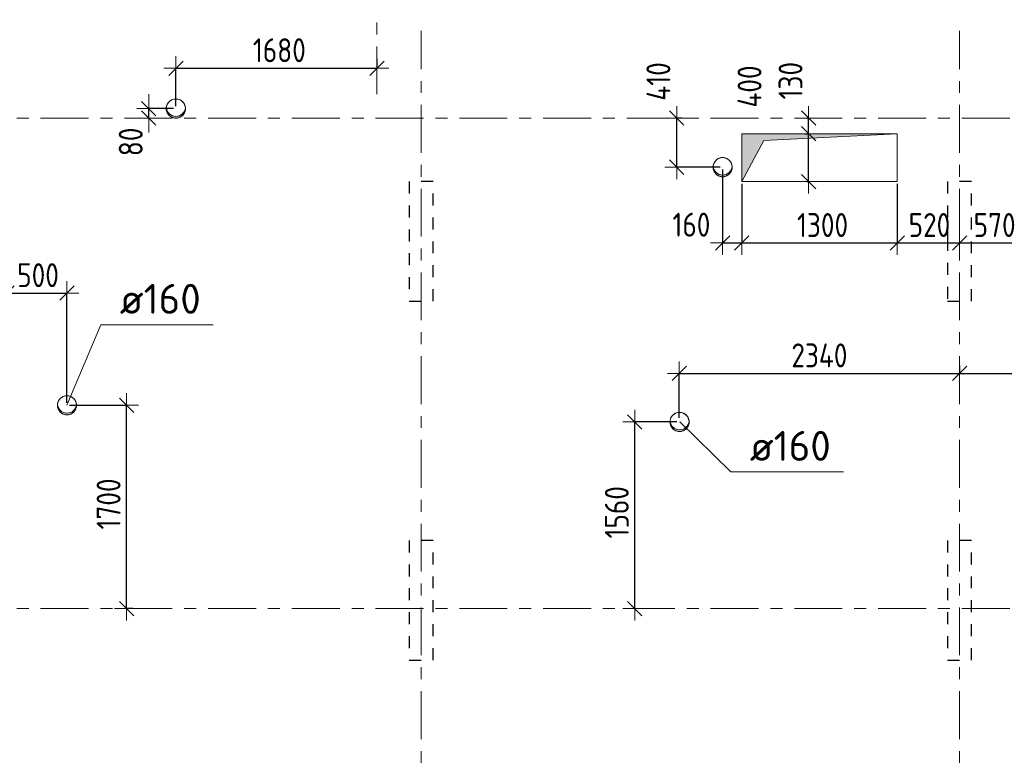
# Model space of a CAD drawing. Header units: metres. Extents: x -38 to 93, y -15 to 21.
# Tile 8 of 152: x 16 to 24, y 2 to 8. Entities that reach past the tile are written whole.
import ezdxf

# ---------------------------------------------------------------- set-up
doc = ezdxf.new("R2010")
doc.units = ezdxf.units.M
doc.header["$PDMODE"] = 65
for name, pattern in [('______11', [0.5, 0.4, -0.05, 0, -0.05]), ('______2', [0.135, 0.1, -0.035]), ('______5', [1.1, 0.8, -0.1, 0.1, -0.1])]:
    doc.linetypes.add(name, pattern=pattern)
for name, color, linetype, lineweight in [('XR$1$Осевая линия (1)', 7, '______5', 13), ('XR$3$Перекрытие (1)', 7, 'Continuous', 35), ('XR$5$Размерная линия (1)', 7, 'Continuous', 13), ('XR$5$Текст_ общее_1', 7, 'Continuous', 13)]:
    doc.layers.add(name, color=color, linetype=linetype, lineweight=lineweight)
doc.layers.add('XR$3$Макрос проема_ отверстия', color=7, linetype='Continuous', lineweight=13, true_color=0x2d2d2d)
doc.layers.add('XR$7$Стена_ бетон несущ.', color=7, linetype='Continuous', lineweight=70, true_color=0xb4b496)
doc.styles.add('ISOCPEUR', font='txt')
doc.dimstyles.new('DIMSTYLE_3', dxfattribs={"dimtxt": 0.2, "dimasz": 0.2, "dimexe": 0, "dimexo": 0, "dimgap": 0.1, "dimtad": 2, "dimdec": 0, "dimlfac": 1000, "dimrnd": 5, "dimzin": 12, "dimdsep": 46, "dimtxsty": 'ISOCPEUR', "dimblk1": 'ALL_ML_STRICH', "dimblk2": 'ALL_ML_STRICH', "dimsah": 1, "dimcen": 0, "dimclrd": 7, "dimclre": 256, "dimclrt": 7, "dimadec": 0, "dimazin": 0, "dimtfac": 1, "dimtdec": 0, "dimtix": 1, "dimtmove": 2, "dimatfit": 3, "dimfxl": 0, "dimtzin": 0, "dimlwd": 0, "dimlwe": -3, "dimarcsym": 0})
doc.dimstyles.new('DIMSTYLE_33', dxfattribs={"dimtxt": 0.2, "dimasz": 0.2, "dimexe": 0, "dimexo": 0, "dimgap": 0.1, "dimtad": 2, "dimdec": 0, "dimlfac": 1000, "dimrnd": 5, "dimzin": 12, "dimdsep": 46, "dimtxsty": 'ISOCPEUR', "dimblk1": 'ALL_ML_STRICH', "dimblk2": 'ALL_ML_STRICH', "dimsah": 1, "dimcen": 0, "dimclrd": 7, "dimclre": 256, "dimclrt": 7, "dimadec": 0, "dimazin": 0, "dimtfac": 1, "dimtdec": 0, "dimtix": 1, "dimtmove": 2, "dimatfit": 3, "dimfxl": 0, "dimtvp": 1.2, "dimtzin": 0, "dimlwd": 0, "dimlwe": -3, "dimarcsym": 0})

# ---------------------------------------------------------------- blocks, each defined once
blk = doc.blocks.new('NSY1')
at = {"color": 0, "linetype": 'ByBlock', "lineweight": -2}
for p, q in [((-0.01, 0.01), (0.01, 0.01)), ((-0.01, -0.01), (-0.01, 0.01)), ((-0.01, -0.01), (-0.01, 0.01)), ((-0.01, 0.01), (0.01, 0.01)), ((-0.01, 0.01), (0.01, 0.01)), ((0.01, 0.01), (-0.01, 0.01)), ((-0.01, 0.01), (-0.01, 0.01)), ((-0.01, 0.01), (-0.01, -0.01)), ((0.01, 0.01), (-0.01, 0.01)), ((0, 0), (0, 0)), ((0, 0), (0, 0)), ((0, 0), (0, 0)), ((0, 0), (0, 0)), ((0, 0), (0, 0)), ((0, 0), (0, 0)), ((0, 0), (0, 0)), ((0, 0), (0, 0)), ((0, 0), (0, 0)), ((0, 0), (0, 0)), ((0, 0), (0, 0)), ((0, 0), (0, 0)), ((0, 0), (0, 0)), ((0, 0), (0, 0)), ((0, 0), (0, 0)), ((0, 0), (0, 0)), ((0, 0), (0, 0)), ((0, 0), (0, 0)), ((0, 0), (0, 0)), ((0, 0), (0, 0)), ((0, 0), (0, 0)), ((0, 0), (0, 0)), ((0, 0), (0, 0)), ((0.01, 0.01), (0.01, -0.01)), ((0.01, 0.01), (0.01, -0.01)), ((0.01, 0.01), (0.01, 0.01)), ((0.01, -0.01), (0.01, 0.01)), ((0.01, -0.01), (-0.01, -0.01)), ((0.01, -0.01), (-0.01, -0.01)), ((-0.01, -0.01), (0.01, -0.01)), ((0, 0), (0, 0)), ((0, 0), (0, 0)), ((0, 0), (0, 0)), ((0, 0), (0, 0)), ((0, 0), (0, 0))]:
    blk.add_line(p, q, dxfattribs=at)
blk = doc.blocks.new('Отображение проема (2)', base_point=(-1.002, -49.786))
at = {"layer": 'XR$3$Макрос проема_ отверстия', "true_color": 0x000000, "transparency": 33554687}
blk.add_hatch(color=18, dxfattribs=at).paths.add_polyline_path([(-0.967, -49.384), (-1.002, -49.383), (-1.072, -49.389), (-1.139, -49.407), (-1.203, -49.437), (-1.261, -49.477), (-1.31, -49.527), (-1.351, -49.585), (-1.381, -49.648), (-1.399, -49.716), (-1.405, -49.786), (-1.399, -49.856), (-1.381, -49.924), (-1.351, -49.988), (-1.31, -50.045), (-1.261, -50.095), (-1.203, -50.135), (-1.139, -50.165), (-1.072, -50.183), (-1.002, -50.189), (-0.967, -50.188), (-1.032, -50.177), (-1.095, -50.155), (-1.153, -50.123), (-1.205, -50.082), (-1.25, -50.033), (-1.287, -49.978), (-1.313, -49.917), (-1.329, -49.852), (-1.335, -49.786), (-1.329, -49.72), (-1.313, -49.656), (-1.287, -49.595), (-1.25, -49.539), (-1.205, -49.49), (-1.153, -49.449), (-1.095, -49.417), (-1.032, -49.396)])
at = {"layer": 'XR$3$Макрос проема_ отверстия', "transparency": 33554687}
blk.add_circle((-1.002, -49.786), 0.403, dxfattribs=at)
blk.add_arc((-0.932, -49.786), 0.403, 94.9784, 265.0216, dxfattribs=at)
blk = doc.blocks.new('Отображение проема', base_point=(-1.1579, -49.3094))
at = {"layer": 'XR$3$Макрос проема_ отверстия', "true_color": 0x000000, "transparency": 33554687}
blk.add_hatch(color=18, dxfattribs=at).paths.add_polyline_path([(-1.1579, -50.1094), (-1.0448, -49.4225), (-0.3579, -49.3094), (-1.1579, -49.3094)])
at = {"layer": 'XR$3$Макрос проема_ отверстия', "transparency": 33554687}
for p, q in [((-1.1579, -50.1094), (-1.1579, -49.3094)), ((-1.1579, -49.3094), (-0.3579, -49.3094)), ((-1.0448, -49.4225), (-0.3579, -49.3094)), ((-1.1579, -50.1094), (-1.0448, -49.4225))]:
    blk.add_line(p, q, dxfattribs=at)
blk = doc.blocks.new('ALL_ML_STRICH')
at = {"color": 0, "linetype": 'ByBlock', "lineweight": -2}
for p, q in [((0, -0.5), (0, 0.5)), ((-1, 0), (0.5, 0)), ((-0.3, -0.3), (0.3, 0.3))]:
    blk.add_line(p, q, dxfattribs=at)
blk = doc.blocks.new('*D423')
at = {"layer": 'DEFPOINTS', "color": 7, "linetype": 'Continuous', "lineweight": 13, "transparency": 33554687}
for p in [(21.6079, 4.8607), (21.2356, 3.3), (21.2356, 3.3)]:
    blk.add_point(p, dxfattribs=at)
at = {"layer": 'XR$5$Размерная линия (1)', "color": 9, "linetype": 'Continuous', "lineweight": -2, "true_color": 0xc7c7c7, "transparency": 33554687}
for p, q in [((21.5879, 4.8607), (21.2356, 4.8607)), ((21.2356, 3.3), (21.2356, 3.3))]:
    blk.add_line(p, q, dxfattribs=at)
at = {"layer": 'XR$5$Размерная линия (1)', "color": 7, "linetype": 'Continuous', "lineweight": -2, "transparency": 33554687}
blk.add_line((21.2356, 3.3), (21.2356, 4.8607), dxfattribs=at)
at = {"layer": 'XR$5$Размерная линия (1)', "color": 7, "linetype": 'Continuous', "lineweight": 13, "transparency": 33554687, "xscale": 0.2, "yscale": 0.2, "zscale": 0.2}
for p, rotation in [((21.2356, 4.8607), 90), ((21.2356, 3.3), 270)]:
    blk.add_blockref('ALL_ML_STRICH', p, dxfattribs=dict(at, rotation=rotation))
at = {"layer": 'XR$5$Размерная линия (1)', "color": 7, "linetype": 'Continuous', "lineweight": 13, "transparency": 33554687, "insert": (21.0856, 4.1054), "char_height": 0.2, "width": 0.666667, "attachment_point": 5, "rotation": 90, "style": 'ISOCPEUR'}
blk.add_mtext('\\W0.83;\\A1;{1560}', dxfattribs=at)
blk = doc.blocks.new('*D424')
at = {"layer": 'DEFPOINTS', "color": 7, "linetype": 'Continuous', "lineweight": 13, "transparency": 33554687}
for p in [(23.95, 5.3516), (21.6079, 5.2667), (21.6079, 4.8745)]:
    blk.add_point(p, dxfattribs=at)
at = {"layer": 'XR$5$Размерная линия (1)', "color": 9, "linetype": 'Continuous', "lineweight": -2, "true_color": 0xc7c7c7, "transparency": 33554687}
for p, q in [((23.95, 5.3316), (23.95, 5.2667)), ((21.6079, 4.8945), (21.6079, 5.2667))]:
    blk.add_line(p, q, dxfattribs=at)
at = {"layer": 'XR$5$Размерная линия (1)', "color": 7, "linetype": 'Continuous', "lineweight": -2, "transparency": 33554687}
blk.add_line((21.6079, 5.2667), (23.95, 5.2667), dxfattribs=at)
at = {"layer": 'XR$5$Размерная линия (1)', "color": 7, "linetype": 'Continuous', "lineweight": 13, "transparency": 33554687, "xscale": 0.2, "yscale": 0.2, "zscale": 0.2, "rotation": 180}
blk.add_blockref('ALL_ML_STRICH', (21.6079, 5.2667), dxfattribs=at)
at = {"layer": 'XR$5$Размерная линия (1)', "color": 7, "linetype": 'Continuous', "lineweight": 13, "transparency": 33554687, "xscale": 0.2, "yscale": 0.2, "zscale": 0.2}
blk.add_blockref('ALL_ML_STRICH', (23.95, 5.2667), dxfattribs=at)
at = {"layer": 'XR$5$Размерная линия (1)', "color": 7, "linetype": 'Continuous', "lineweight": 13, "transparency": 33554687, "insert": (22.7789, 5.4167), "char_height": 0.2, "width": 0.666667, "attachment_point": 5, "style": 'ISOCPEUR'}
blk.add_mtext('\\W0.83;\\A1;{2340}', dxfattribs=at)
blk = doc.blocks.new('*D425')
at = {"layer": 'DEFPOINTS', "color": 7, "linetype": 'Continuous', "lineweight": 13, "transparency": 33554687}
for p in [(23.95, 5.3516), (23.95, 5.2667), (26.288, 4.8607)]:
    blk.add_point(p, dxfattribs=at)
at = {"layer": 'XR$5$Размерная линия (1)', "color": 9, "linetype": 'Continuous', "lineweight": -2, "true_color": 0xc7c7c7, "transparency": 33554687}
for p, q in [((23.95, 5.3316), (23.95, 5.2667)), ((26.288, 4.8807), (26.288, 5.2667))]:
    blk.add_line(p, q, dxfattribs=at)
at = {"layer": 'XR$5$Размерная линия (1)', "color": 7, "linetype": 'Continuous', "lineweight": -2, "transparency": 33554687}
blk.add_line((23.95, 5.2667), (26.288, 5.2667), dxfattribs=at)
at = {"layer": 'XR$5$Размерная линия (1)', "color": 7, "linetype": 'Continuous', "lineweight": 13, "transparency": 33554687, "xscale": 0.2, "yscale": 0.2, "zscale": 0.2, "rotation": 180}
blk.add_blockref('ALL_ML_STRICH', (23.95, 5.2667), dxfattribs=at)
at = {"layer": 'XR$5$Размерная линия (1)', "color": 7, "linetype": 'Continuous', "lineweight": 13, "transparency": 33554687, "xscale": 0.2, "yscale": 0.2, "zscale": 0.2}
blk.add_blockref('ALL_ML_STRICH', (26.288, 5.2667), dxfattribs=at)
at = {"layer": 'XR$5$Размерная линия (1)', "color": 7, "linetype": 'Continuous', "lineweight": 13, "transparency": 33554687, "insert": (25.119, 5.4167), "char_height": 0.2, "width": 0.666667, "attachment_point": 5, "style": 'ISOCPEUR'}
blk.add_mtext('\\W0.83;\\A1;{2340}', dxfattribs=at)
blk = doc.blocks.new('*D528')
at = {"layer": 'DEFPOINTS', "color": 7, "linetype": 'Continuous', "lineweight": 13, "transparency": 33554687}
for p in [(16.49, 4.9999), (16.9878, 3.3), (17.0609, 3.3)]:
    blk.add_point(p, dxfattribs=at)
at = {"layer": 'XR$5$Размерная линия (1)', "color": 9, "linetype": 'Continuous', "lineweight": -2, "true_color": 0xc7c7c7, "transparency": 33554687}
for p, q in [((16.51, 4.9999), (16.9878, 4.9999)), ((17.0409, 3.3), (16.9878, 3.3))]:
    blk.add_line(p, q, dxfattribs=at)
at = {"layer": 'XR$5$Размерная линия (1)', "color": 7, "linetype": 'Continuous', "lineweight": -2, "transparency": 33554687}
blk.add_line((16.9878, 3.3), (16.9878, 4.9999), dxfattribs=at)
at = {"layer": 'XR$5$Размерная линия (1)', "color": 7, "linetype": 'Continuous', "lineweight": 13, "transparency": 33554687, "xscale": 0.2, "yscale": 0.2, "zscale": 0.2}
for p, rotation in [((16.9878, 4.9999), 90), ((16.9878, 3.3), 270)]:
    blk.add_blockref('ALL_ML_STRICH', p, dxfattribs=dict(at, rotation=rotation))
at = {"layer": 'XR$5$Размерная линия (1)', "color": 7, "linetype": 'Continuous', "lineweight": 13, "transparency": 33554687, "insert": (16.8378, 4.175), "char_height": 0.2, "width": 0.666667, "attachment_point": 5, "rotation": 90, "style": 'ISOCPEUR'}
blk.add_mtext('\\W0.83;\\A1;{1700}', dxfattribs=at)
blk = doc.blocks.new('*D532')
at = {"layer": 'DEFPOINTS', "color": 7, "linetype": 'Continuous', "lineweight": 13, "transparency": 33554687}
for p in [(22.6802, 7.2699), (22.689, 6.8699), (22.6929, 6.8699)]:
    blk.add_point(p, dxfattribs=at)
at = {"layer": 'XR$5$Размерная линия (1)', "color": 9, "linetype": 'Continuous', "lineweight": -2, "true_color": 0xc7c7c7, "transparency": 33554687}
for p, q in [((22.6602, 7.2699), (22.689, 7.2699)), ((22.6729, 6.8699), (22.689, 6.8699))]:
    blk.add_line(p, q, dxfattribs=at)
at = {"layer": 'XR$5$Размерная линия (1)', "color": 7, "linetype": 'Continuous', "lineweight": -2, "transparency": 33554687}
blk.add_line((22.689, 6.8699), (22.689, 7.2699), dxfattribs=at)
at = {"layer": 'XR$5$Размерная линия (1)', "color": 7, "linetype": 'Continuous', "lineweight": 13, "transparency": 33554687, "xscale": 0.2, "yscale": 0.2, "zscale": 0.2}
for p, rotation in [((22.689, 7.2699), 90), ((22.689, 6.8699), 270)]:
    blk.add_blockref('ALL_ML_STRICH', p, dxfattribs=dict(at, rotation=rotation))
at = {"layer": 'XR$5$Размерная линия (1)', "color": 7, "linetype": 'Continuous', "lineweight": 13, "transparency": 33554687, "insert": (22.1949, 7.6642), "char_height": 0.2, "width": 0.5, "attachment_point": 5, "rotation": 90, "style": 'ISOCPEUR'}
blk.add_mtext('\\W0.83;\\A1;{400}', dxfattribs=at)
blk = doc.blocks.new('*D533')
at = {"layer": 'DEFPOINTS', "color": 7, "linetype": 'Continuous', "lineweight": 13, "transparency": 33554687}
for p in [(22.6972, 7.4), (22.6802, 7.2699), (22.689, 7.2699)]:
    blk.add_point(p, dxfattribs=at)
at = {"layer": 'XR$5$Размерная линия (1)', "color": 9, "linetype": 'Continuous', "lineweight": -2, "true_color": 0xc7c7c7, "transparency": 33554687}
for p, q in [((22.6772, 7.4), (22.689, 7.4)), ((22.6602, 7.2699), (22.689, 7.2699))]:
    blk.add_line(p, q, dxfattribs=at)
at = {"layer": 'XR$5$Размерная линия (1)', "color": 7, "linetype": 'Continuous', "lineweight": -2, "transparency": 33554687}
blk.add_line((22.689, 7.2699), (22.689, 7.4), dxfattribs=at)
at = {"layer": 'XR$5$Размерная линия (1)', "color": 7, "linetype": 'Continuous', "lineweight": 13, "transparency": 33554687, "xscale": 0.2, "yscale": 0.2, "zscale": 0.2}
for p, rotation in [((22.689, 7.4), 90), ((22.689, 7.2699), 270)]:
    blk.add_blockref('ALL_ML_STRICH', p, dxfattribs=dict(at, rotation=rotation))
at = {"layer": 'XR$5$Размерная линия (1)', "color": 7, "linetype": 'Continuous', "lineweight": 13, "transparency": 33554687, "insert": (22.5374, 7.7128), "char_height": 0.2, "width": 0.5, "attachment_point": 5, "rotation": 90, "style": 'ISOCPEUR'}
blk.add_mtext('\\W0.83;\\A1;{130}', dxfattribs=at)
blk = doc.blocks.new('*D577')
at = {"layer": 'DEFPOINTS', "color": 7, "linetype": 'Continuous', "lineweight": 13, "transparency": 33554687}
for p in [(17.4, 7.48), (17.173, 7.4), (17.173, 7.4)]:
    blk.add_point(p, dxfattribs=at)
at = {"layer": 'XR$5$Размерная линия (1)', "color": 9, "linetype": 'Continuous', "lineweight": -2, "true_color": 0xc7c7c7, "transparency": 33554687}
for p, q in [((17.38, 7.48), (17.173, 7.48)), ((17.173, 7.4), (17.173, 7.4))]:
    blk.add_line(p, q, dxfattribs=at)
at = {"layer": 'XR$5$Размерная линия (1)', "color": 7, "linetype": 'Continuous', "lineweight": -2, "transparency": 33554687}
blk.add_line((17.173, 7.4), (17.173, 7.48), dxfattribs=at)
at = {"layer": 'XR$5$Размерная линия (1)', "color": 7, "linetype": 'Continuous', "lineweight": 13, "transparency": 33554687, "xscale": 0.2, "yscale": 0.2, "zscale": 0.2}
for p, rotation in [((17.173, 7.4), 270), ((17.173, 7.48), 90)]:
    blk.add_blockref('ALL_ML_STRICH', p, dxfattribs=dict(at, rotation=rotation))
at = {"layer": 'XR$5$Размерная линия (1)', "color": 7, "linetype": 'Continuous', "lineweight": 13, "transparency": 33554687, "insert": (17.0229, 7.2014), "char_height": 0.2, "width": 0.333333, "attachment_point": 5, "rotation": 90, "style": 'ISOCPEUR'}
blk.add_mtext('\\W0.83;\\A1;{80}', dxfattribs=at)
blk = doc.blocks.new('*D581')
at = {"layer": 'DEFPOINTS', "color": 7, "linetype": 'Continuous', "lineweight": 13, "transparency": 33554687}
for p in [(21.9699, 6.99), (22.13, 6.87), (21.9699, 6.3563)]:
    blk.add_point(p, dxfattribs=at)
at = {"layer": 'XR$5$Размерная линия (1)', "color": 9, "linetype": 'Continuous', "lineweight": -2, "true_color": 0xc7c7c7, "transparency": 33554687}
for p, q in [((21.9699, 6.97), (21.9699, 6.3563)), ((22.13, 6.85), (22.13, 6.3563))]:
    blk.add_line(p, q, dxfattribs=at)
at = {"layer": 'XR$5$Размерная линия (1)', "color": 7, "linetype": 'Continuous', "lineweight": -2, "transparency": 33554687}
blk.add_line((21.9699, 6.3563), (22.13, 6.3563), dxfattribs=at)
at = {"layer": 'XR$5$Размерная линия (1)', "color": 7, "linetype": 'Continuous', "lineweight": 13, "transparency": 33554687, "xscale": 0.2, "yscale": 0.2, "zscale": 0.2, "rotation": 180}
blk.add_blockref('ALL_ML_STRICH', (21.9699, 6.3563), dxfattribs=at)
at = {"layer": 'XR$5$Размерная линия (1)', "color": 7, "linetype": 'Continuous', "lineweight": 13, "transparency": 33554687, "xscale": 0.2, "yscale": 0.2, "zscale": 0.2}
blk.add_blockref('ALL_ML_STRICH', (22.13, 6.3563), dxfattribs=at)
at = {"layer": 'XR$5$Размерная линия (1)', "color": 7, "linetype": 'Continuous', "lineweight": 13, "transparency": 33554687, "insert": (21.709, 6.5094), "char_height": 0.2, "width": 0.5, "attachment_point": 5, "style": 'ISOCPEUR'}
blk.add_mtext('\\W0.83;\\A1;{160}', dxfattribs=at)
blk = doc.blocks.new('*D582')
at = {"layer": 'DEFPOINTS', "color": 7, "linetype": 'Continuous', "lineweight": 13, "transparency": 33554687}
for p in [(22.13, 6.87), (23.43, 6.87), (22.13, 6.3563)]:
    blk.add_point(p, dxfattribs=at)
at = {"layer": 'XR$5$Размерная линия (1)', "color": 9, "linetype": 'Continuous', "lineweight": -2, "true_color": 0xc7c7c7, "transparency": 33554687}
for p, q in [((22.13, 6.85), (22.13, 6.3563)), ((23.43, 6.85), (23.43, 6.3563))]:
    blk.add_line(p, q, dxfattribs=at)
at = {"layer": 'XR$5$Размерная линия (1)', "color": 7, "linetype": 'Continuous', "lineweight": -2, "transparency": 33554687}
blk.add_line((22.13, 6.3563), (23.43, 6.3563), dxfattribs=at)
at = {"layer": 'XR$5$Размерная линия (1)', "color": 7, "linetype": 'Continuous', "lineweight": 13, "transparency": 33554687, "xscale": 0.2, "yscale": 0.2, "zscale": 0.2, "rotation": 180}
blk.add_blockref('ALL_ML_STRICH', (22.13, 6.3563), dxfattribs=at)
at = {"layer": 'XR$5$Размерная линия (1)', "color": 7, "linetype": 'Continuous', "lineweight": 13, "transparency": 33554687, "xscale": 0.2, "yscale": 0.2, "zscale": 0.2}
blk.add_blockref('ALL_ML_STRICH', (23.43, 6.3563), dxfattribs=at)
at = {"layer": 'XR$5$Размерная линия (1)', "color": 7, "linetype": 'Continuous', "lineweight": 13, "transparency": 33554687, "insert": (22.805, 6.5063), "char_height": 0.2, "width": 0.666667, "attachment_point": 5, "style": 'ISOCPEUR'}
blk.add_mtext('\\W0.83;\\A1;{1300}', dxfattribs=at)
blk = doc.blocks.new('*D583')
at = {"layer": 'DEFPOINTS', "color": 7, "linetype": 'Continuous', "lineweight": 13, "transparency": 33554687}
for p in [(23.43, 6.87), (23.43, 6.3563), (23.95, 6.3302)]:
    blk.add_point(p, dxfattribs=at)
at = {"layer": 'XR$5$Размерная линия (1)', "color": 9, "linetype": 'Continuous', "lineweight": -2, "true_color": 0xc7c7c7, "transparency": 33554687}
for p, q in [((23.43, 6.85), (23.43, 6.3563)), ((23.95, 6.3502), (23.95, 6.3563))]:
    blk.add_line(p, q, dxfattribs=at)
at = {"layer": 'XR$5$Размерная линия (1)', "color": 7, "linetype": 'Continuous', "lineweight": -2, "transparency": 33554687}
blk.add_line((23.43, 6.3563), (23.95, 6.3563), dxfattribs=at)
at = {"layer": 'XR$5$Размерная линия (1)', "color": 7, "linetype": 'Continuous', "lineweight": 13, "transparency": 33554687, "xscale": 0.2, "yscale": 0.2, "zscale": 0.2, "rotation": 180}
blk.add_blockref('ALL_ML_STRICH', (23.43, 6.3563), dxfattribs=at)
at = {"layer": 'XR$5$Размерная линия (1)', "color": 7, "linetype": 'Continuous', "lineweight": 13, "transparency": 33554687, "xscale": 0.2, "yscale": 0.2, "zscale": 0.2}
blk.add_blockref('ALL_ML_STRICH', (23.95, 6.3563), dxfattribs=at)
at = {"layer": 'XR$5$Размерная линия (1)', "color": 7, "linetype": 'Continuous', "lineweight": 13, "transparency": 33554687, "insert": (23.6983, 6.5063), "char_height": 0.2, "width": 0.5, "attachment_point": 5, "style": 'ISOCPEUR'}
blk.add_mtext('\\W0.83;\\A1;{520}', dxfattribs=at)
blk = doc.blocks.new('*D584')
at = {"layer": 'DEFPOINTS', "color": 7, "linetype": 'Continuous', "lineweight": 13, "transparency": 33554687}
for p in [(24.52, 6.87), (23.95, 6.3563), (23.95, 6.3302)]:
    blk.add_point(p, dxfattribs=at)
at = {"layer": 'XR$5$Размерная линия (1)', "color": 9, "linetype": 'Continuous', "lineweight": -2, "true_color": 0xc7c7c7, "transparency": 33554687}
for p, q in [((24.52, 6.85), (24.52, 6.3563)), ((23.95, 6.3502), (23.95, 6.3563))]:
    blk.add_line(p, q, dxfattribs=at)
at = {"layer": 'XR$5$Размерная линия (1)', "color": 7, "linetype": 'Continuous', "lineweight": -2, "transparency": 33554687}
blk.add_line((23.95, 6.3563), (24.52, 6.3563), dxfattribs=at)
at = {"layer": 'XR$5$Размерная линия (1)', "color": 7, "linetype": 'Continuous', "lineweight": 13, "transparency": 33554687, "xscale": 0.2, "yscale": 0.2, "zscale": 0.2, "rotation": 180}
blk.add_blockref('ALL_ML_STRICH', (23.95, 6.3563), dxfattribs=at)
at = {"layer": 'XR$5$Размерная линия (1)', "color": 7, "linetype": 'Continuous', "lineweight": 13, "transparency": 33554687, "xscale": 0.2, "yscale": 0.2, "zscale": 0.2}
blk.add_blockref('ALL_ML_STRICH', (24.52, 6.3563), dxfattribs=at)
at = {"layer": 'XR$5$Размерная линия (1)', "color": 7, "linetype": 'Continuous', "lineweight": 13, "transparency": 33554687, "insert": (24.2433, 6.5063), "char_height": 0.2, "width": 0.5, "attachment_point": 5, "style": 'ISOCPEUR'}
blk.add_mtext('\\W0.83;\\A1;{570}', dxfattribs=at)
blk = doc.blocks.new('*D587')
at = {"layer": 'DEFPOINTS', "color": 7, "linetype": 'Continuous', "lineweight": 13, "transparency": 33554687}
for p in [(21.6479, 7.4), (21.5861, 6.99), (21.9699, 6.99)]:
    blk.add_point(p, dxfattribs=at)
at = {"layer": 'XR$5$Размерная линия (1)', "color": 9, "linetype": 'Continuous', "lineweight": -2, "true_color": 0xc7c7c7, "transparency": 33554687}
for p, q in [((21.6279, 7.4), (21.5861, 7.4)), ((21.9499, 6.99), (21.5861, 6.99))]:
    blk.add_line(p, q, dxfattribs=at)
at = {"layer": 'XR$5$Размерная линия (1)', "color": 7, "linetype": 'Continuous', "lineweight": -2, "transparency": 33554687}
blk.add_line((21.5861, 6.99), (21.5861, 7.4), dxfattribs=at)
at = {"layer": 'XR$5$Размерная линия (1)', "color": 7, "linetype": 'Continuous', "lineweight": 13, "transparency": 33554687, "xscale": 0.2, "yscale": 0.2, "zscale": 0.2}
for p, rotation in [((21.5861, 7.4), 90), ((21.5861, 6.99), 270)]:
    blk.add_blockref('ALL_ML_STRICH', p, dxfattribs=dict(at, rotation=rotation))
at = {"layer": 'XR$5$Размерная линия (1)', "color": 7, "linetype": 'Continuous', "lineweight": 13, "transparency": 33554687, "insert": (21.4331, 7.7064), "char_height": 0.2, "width": 0.5, "attachment_point": 5, "rotation": 90, "style": 'ISOCPEUR'}
blk.add_mtext('\\W0.83;\\A1;{410}', dxfattribs=at)
blk = doc.blocks.new('*D603')
at = {"layer": 'DEFPOINTS', "color": 7, "linetype": 'Continuous', "lineweight": 13, "transparency": 33554687}
for p in [(19.08, 7.9175), (17.4, 7.8174), (17.4, 7.48)]:
    blk.add_point(p, dxfattribs=at)
at = {"layer": 'XR$5$Размерная линия (1)', "color": 9, "linetype": 'Continuous', "lineweight": -2, "true_color": 0xc7c7c7, "transparency": 33554687}
for p, q in [((19.08, 7.8975), (19.08, 7.8174)), ((17.4, 7.5), (17.4, 7.8174))]:
    blk.add_line(p, q, dxfattribs=at)
at = {"layer": 'XR$5$Размерная линия (1)', "color": 7, "linetype": 'Continuous', "lineweight": -2, "transparency": 33554687}
blk.add_line((17.4, 7.8174), (19.08, 7.8174), dxfattribs=at)
at = {"layer": 'XR$5$Размерная линия (1)', "color": 7, "linetype": 'Continuous', "lineweight": 13, "transparency": 33554687, "xscale": 0.2, "yscale": 0.2, "zscale": 0.2, "rotation": 180}
blk.add_blockref('ALL_ML_STRICH', (17.4, 7.8174), dxfattribs=at)
at = {"layer": 'XR$5$Размерная линия (1)', "color": 7, "linetype": 'Continuous', "lineweight": 13, "transparency": 33554687, "xscale": 0.2, "yscale": 0.2, "zscale": 0.2}
blk.add_blockref('ALL_ML_STRICH', (19.08, 7.8174), dxfattribs=at)
at = {"layer": 'XR$5$Размерная линия (1)', "color": 7, "linetype": 'Continuous', "lineweight": 13, "transparency": 33554687, "insert": (18.265, 7.9674), "char_height": 0.2, "width": 0.666667, "attachment_point": 5, "style": 'ISOCPEUR'}
blk.add_mtext('\\W0.83;\\A1;{1680}', dxfattribs=at)
blk = doc.blocks.new('*D610')
at = {"layer": 'DEFPOINTS', "color": 7, "linetype": 'Continuous', "lineweight": 13, "transparency": 33554687}
for p in [(15.99, 5.9373), (15.99, 5.0965), (16.49, 4.9999)]:
    blk.add_point(p, dxfattribs=at)
at = {"layer": 'XR$5$Размерная линия (1)', "color": 9, "linetype": 'Continuous', "lineweight": -2, "true_color": 0xc7c7c7, "transparency": 33554687}
for p, q in [((15.99, 5.1165), (15.99, 5.9373)), ((16.49, 5.0199), (16.49, 5.9373))]:
    blk.add_line(p, q, dxfattribs=at)
at = {"layer": 'XR$5$Размерная линия (1)', "color": 7, "linetype": 'Continuous', "lineweight": -2, "transparency": 33554687}
blk.add_line((15.99, 5.9373), (16.49, 5.9373), dxfattribs=at)
at = {"layer": 'XR$5$Размерная линия (1)', "color": 7, "linetype": 'Continuous', "lineweight": 13, "transparency": 33554687, "xscale": 0.2, "yscale": 0.2, "zscale": 0.2, "rotation": 180}
blk.add_blockref('ALL_ML_STRICH', (15.99, 5.9373), dxfattribs=at)
at = {"layer": 'XR$5$Размерная линия (1)', "color": 7, "linetype": 'Continuous', "lineweight": 13, "transparency": 33554687, "xscale": 0.2, "yscale": 0.2, "zscale": 0.2}
blk.add_blockref('ALL_ML_STRICH', (16.49, 5.9373), dxfattribs=at)
at = {"layer": 'XR$5$Размерная линия (1)', "color": 7, "linetype": 'Continuous', "lineweight": 13, "transparency": 33554687, "insert": (16.2483, 6.0873), "char_height": 0.2, "width": 0.5, "attachment_point": 5, "style": 'ISOCPEUR'}
blk.add_mtext('\\W0.83;\\A1;{500}', dxfattribs=at)

msp = doc.modelspace()

# ---------------------------------------------------------------- linework, layer by layer
at = {"color": 7, "linetype": 'Continuous', "lineweight": 13, "transparency": 33554687}
for points in [[(16.49, 4.9999), (16.7732, 5.6729), (17.7132, 5.6729)], [(21.6118, 4.8607), (22.039, 4.4435), (22.979, 4.4435)]]:
    msp.add_lwpolyline(points, dxfattribs=at)
at = {"layer": 'XR$1$Осевая линия (1)', "color": 253, "linetype": '______11', "lineweight": 13, "true_color": 0xa0a0a0, "transparency": 33554687}
for p, q in [((19.08, 7.6), (19.08, 19.78)), ((19.45, -3.39), (19.45, 8.13)), ((23.95, -3.39), (23.95, 8.13)), ((-2.63, 7.4), (62.6, 7.4)), ((-2.63, 3.3), (62.6, 3.3))]:
    msp.add_line(p, q, dxfattribs=at)
at = {"layer": 'XR$3$Перекрытие (1)', "color": 7, "linetype": 'Continuous', "lineweight": 13, "transparency": 33554687}
for p, q in [((17.3281, 7.5166), (17.3203, 7.4926)), ((17.3203, 7.4926), (17.3203, 7.4674)), ((17.343, 7.537), (17.3281, 7.5166)), ((17.3634, 7.5519), (17.343, 7.537)), ((17.3874, 7.5597), (17.3634, 7.5519)), ((17.4126, 7.5597), (17.3874, 7.5597)), ((17.4366, 7.5519), (17.4126, 7.5597)), ((17.457, 7.537), (17.4366, 7.5519)), ((17.4719, 7.5166), (17.457, 7.537)), ((17.4797, 7.4926), (17.4719, 7.5166)), ((17.4797, 7.4674), (17.4797, 7.4926)), ((17.3203, 7.4674), (17.3281, 7.4434)), ((17.3281, 7.4434), (17.343, 7.423)), ((17.343, 7.423), (17.3634, 7.4081)), ((17.3634, 7.4081), (17.3874, 7.4003)), ((17.4126, 7.4003), (17.4366, 7.4081)), ((17.4366, 7.4081), (17.457, 7.423)), ((17.457, 7.423), (17.4719, 7.4434)), ((17.4719, 7.4434), (17.4797, 7.4674)), ((17.3874, 7.4003), (17.4126, 7.4003)), ((23.4299, 7.27), (22.1299, 7.2698)), ((22.1299, 7.2698), (22.13, 6.8698)), ((23.43, 6.87), (23.4299, 7.27)), ((21.898, 7.0266), (21.8902, 7.0026)), ((21.8902, 7.0026), (21.8902, 6.9774)), ((21.9129, 7.047), (21.898, 7.0266)), ((21.9333, 7.0619), (21.9129, 7.047)), ((21.9573, 7.0697), (21.9333, 7.0619)), ((21.9825, 7.0697), (21.9573, 7.0697)), ((22.0065, 7.0619), (21.9825, 7.0697)), ((22.027, 7.047), (22.0065, 7.0619)), ((22.0418, 7.0266), (22.027, 7.047)), ((22.0496, 7.0026), (22.0418, 7.0266)), ((22.0496, 6.9774), (22.0496, 7.0026)), ((21.8902, 6.9774), (21.898, 6.9534)), ((21.898, 6.9534), (21.9129, 6.933)), ((21.9129, 6.933), (21.9333, 6.9181)), ((21.9333, 6.9181), (21.9573, 6.9103)), ((21.9825, 6.9103), (22.0065, 6.9181)), ((22.0065, 6.9181), (22.027, 6.933)), ((22.027, 6.933), (22.0418, 6.9534)), ((22.0418, 6.9534), (22.0496, 6.9774)), ((21.9573, 6.9103), (21.9825, 6.9103)), ((22.13, 6.8698), (23.43, 6.87)), ((16.4181, 5.0366), (16.4103, 5.0126)), ((16.4329, 5.057), (16.4181, 5.0366)), ((16.4533, 5.0718), (16.4329, 5.057)), ((16.4773, 5.0796), (16.4533, 5.0718)), ((16.5026, 5.0796), (16.4773, 5.0796)), ((16.5266, 5.0718), (16.5026, 5.0796)), ((16.547, 5.057), (16.5266, 5.0718)), ((16.5618, 5.0366), (16.547, 5.057)), ((16.5696, 5.0126), (16.5618, 5.0366)), ((16.4103, 5.0126), (16.4103, 4.9873)), ((16.4103, 4.9873), (16.4181, 4.9633)), ((16.4181, 4.9633), (16.4329, 4.9429)), ((16.4329, 4.9429), (16.4533, 4.9281)), ((16.5266, 4.9281), (16.547, 4.9429)), ((16.547, 4.9429), (16.5618, 4.9633)), ((16.5618, 4.9633), (16.5696, 4.9873)), ((16.5696, 4.9873), (16.5696, 5.0126)), ((21.5973, 4.9404), (21.5733, 4.9326)), ((21.6225, 4.9404), (21.5973, 4.9404)), ((21.6465, 4.9326), (21.6225, 4.9404)), ((16.4533, 4.9281), (16.4773, 4.9203)), ((16.4773, 4.9203), (16.5026, 4.9203)), ((16.5026, 4.9203), (16.5266, 4.9281)), ((21.538, 4.8973), (21.5302, 4.8733)), ((21.5302, 4.8733), (21.5302, 4.8481)), ((21.5528, 4.9177), (21.538, 4.8973)), ((21.5733, 4.9326), (21.5528, 4.9177)), ((21.6669, 4.9177), (21.6465, 4.9326)), ((21.6817, 4.8973), (21.6669, 4.9177)), ((21.6895, 4.8733), (21.6817, 4.8973)), ((21.6895, 4.8481), (21.6895, 4.8733)), ((21.5302, 4.8481), (21.538, 4.8241)), ((21.538, 4.8241), (21.5528, 4.8037)), ((21.5528, 4.8037), (21.5733, 4.7888)), ((21.5733, 4.7888), (21.5973, 4.781)), ((21.5973, 4.781), (21.6225, 4.781)), ((21.6225, 4.781), (21.6465, 4.7888)), ((21.6465, 4.7888), (21.6669, 4.8037)), ((21.6669, 4.8037), (21.6817, 4.8241)), ((21.6817, 4.8241), (21.6895, 4.8481))]:
    msp.add_line(p, q, dxfattribs=at)
at = {"layer": 'XR$7$Стена_ бетон несущ.', "color": 253, "linetype": '______2', "lineweight": -3, "true_color": 0xa0a0a0, "transparency": 33554687}
for p, q in [((19.35, 6.87), (19.35, 5.87)), ((19.55, 6.87), (19.35, 6.87)), ((19.55, 5.87), (19.55, 6.87)), ((24.05, 6.87), (23.85, 6.87)), ((23.85, 6.87), (23.85, 6.67)), ((24.05, 6.67), (24.05, 6.87)), ((23.85, 6.67), (23.85, 6.47)), ((24.05, 5.87), (24.05, 6.67)), ((23.85, 6.47), (23.85, 6.39)), ((23.85, 6.39), (23.85, 5.87)), ((19.35, 5.87), (19.55, 5.87)), ((23.85, 5.87), (24.05, 5.87)), ((19.35, 3.87), (19.35, 2.87)), ((19.55, 3.87), (19.35, 3.87)), ((19.55, 2.87), (19.55, 3.87)), ((24.05, 3.87), (23.85, 3.87)), ((23.85, 3.87), (23.85, 2.87)), ((24.05, 2.87), (24.05, 3.87)), ((19.35, 2.87), (19.55, 2.87)), ((23.85, 2.87), (24.05, 2.87))]:
    msp.add_line(p, q, dxfattribs=at)

# ---------------------------------------------------------------- block references
at = {"layer": 'XR$3$Макрос проема_ отверстия', "transparency": 33554687}
for name, p, xscale, yscale, rotation in [('Отображение проема (2)', (17.4, 7.48), 0.1975376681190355, 0.1975376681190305, 90), ('Отображение проема', (22.1299, 7.2698), 1.625000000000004, 0.500000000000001, 0.009914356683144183), ('Отображение проема (2)', (21.9699, 6.99), 0.1975376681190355, 0.1975376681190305, 90), ('Отображение проема (2)', (16.49, 4.9999), 0.1975376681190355, 0.1975376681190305, 90), ('Отображение проема (2)', (21.6099, 4.8607), 0.1975376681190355, 0.1975376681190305, 90)]:
    msp.add_blockref(name, p, dxfattribs=dict(at, xscale=xscale, yscale=yscale, rotation=rotation))
at = {"layer": 'XR$3$Перекрытие (1)', "color": 7, "linetype": 'Continuous', "lineweight": 13, "transparency": 33554687, "xscale": 0.01999999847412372, "yscale": 0.01999999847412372, "zscale": 0.01999999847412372}
for p in [(17.4, 7.48), (21.9699, 6.99), (16.49, 4.9999), (21.6099, 4.8607)]:
    msp.add_blockref('NSY1', p, dxfattribs=at)

# ---------------------------------------------------------------- texts
at = {"layer": 'XR$5$Текст_ общее_1', "color": 7, "linetype": 'Continuous', "lineweight": 13, "transparency": 33554687, "char_height": 0.25, "width": 0.809375, "attachment_point": 4, "style": 'ISOCPEUR'}
for insert in [(16.931, 5.8896), (22.1969, 4.6602)]:
    msp.add_mtext('\\A1;{\\fISOCPEUR|i0|b0;\\H0.250000;\\W1.000000;\\C7;ø160}\\P', dxfattribs=dict(at, insert=insert))

# ---------------------------------------------------------------- dimensions: what is measured, and where the dimension line sits
at = {"layer": 'XR$5$Размерная линия (1)', "color": 7, "linetype": 'Continuous', "lineweight": 13, "transparency": 33554687}
for base, p1, p2, dimstyle, picture, middle in [((19.08, 7.8174), (17.4, 7.5), (19.08, 7.8975), 'DIMSTYLE_3', '*D603', (18.265, 7.9674)), ((22.13, 6.3563), (21.9699, 6.97), (22.13, 6.85), 'DIMSTYLE_33', '*D581', (21.709, 6.5094)), ((23.43, 6.3563), (22.13, 6.85), (23.43, 6.85), 'DIMSTYLE_3', '*D582', (22.805, 6.5063)), ((23.95, 6.3563), (23.43, 6.85), (23.95, 6.3502), 'DIMSTYLE_3', '*D583', (23.6983, 6.5063)), ((24.52, 6.3563), (23.95, 6.3502), (24.52, 6.85), 'DIMSTYLE_3', '*D584', (24.2433, 6.5063)), ((16.49, 5.9373), (15.99, 5.1165), (16.49, 5.0199), 'DIMSTYLE_33', '*D610', (16.2483, 6.0873)), ((23.95, 5.2667), (21.6079, 4.8945), (23.95, 5.3316), 'DIMSTYLE_3', '*D424', (22.7789, 5.4167)), ((26.288, 5.2667), (23.95, 5.3316), (26.288, 4.8807), 'DIMSTYLE_3', '*D425', (25.119, 5.4167))]:
    dim = msp.add_linear_dim(base=base, p1=p1, p2=p2, dimstyle=dimstyle, override={"dimpost": '<>', "dimclrd": 7, "dimclre": 9, "dimclrt": 7, "dimlwd": 0, "dimlwe": 65533}, dxfattribs=at)
    dim.commit()
    dim.dimension.update_dxf_attribs({"geometry": picture, "text_midpoint": middle, "dimtype": 160})
for base, p1, p2, dimstyle, picture, middle in [((21.5861, 7.4), (21.9499, 6.99), (21.6279, 7.4), 'DIMSTYLE_33', '*D587', (21.4331, 7.7064)), ((22.689, 7.2699), (22.6729, 6.8699), (22.6602, 7.2699), 'DIMSTYLE_33', '*D532', (22.1949, 7.6642)), ((22.689, 7.4), (22.6602, 7.2699), (22.6772, 7.4), 'DIMSTYLE_33', '*D533', (22.5374, 7.7128)), ((17.173, 7.48), (17.173, 7.4), (17.38, 7.48), 'DIMSTYLE_33', '*D577', (17.0229, 7.2014)), ((16.9878, 4.9999), (17.0409, 3.3), (16.51, 4.9999), 'DIMSTYLE_3', '*D528', (16.8378, 4.175)), ((21.2356, 4.8607), (21.2356, 3.3), (21.5879, 4.8607), 'DIMSTYLE_3', '*D423', (21.0856, 4.1054))]:
    dim = msp.add_linear_dim(base=base, p1=p1, p2=p2, angle=90, dimstyle=dimstyle, override={"dimpost": '<>', "dimclrd": 7, "dimclre": 9, "dimclrt": 7, "dimlwd": 0, "dimlwe": 65533}, dxfattribs=at)
    dim.commit()
    dim.dimension.update_dxf_attribs({"geometry": picture, "text_midpoint": middle, "dimtype": 160})

doc.saveas('drawing.dxf')
